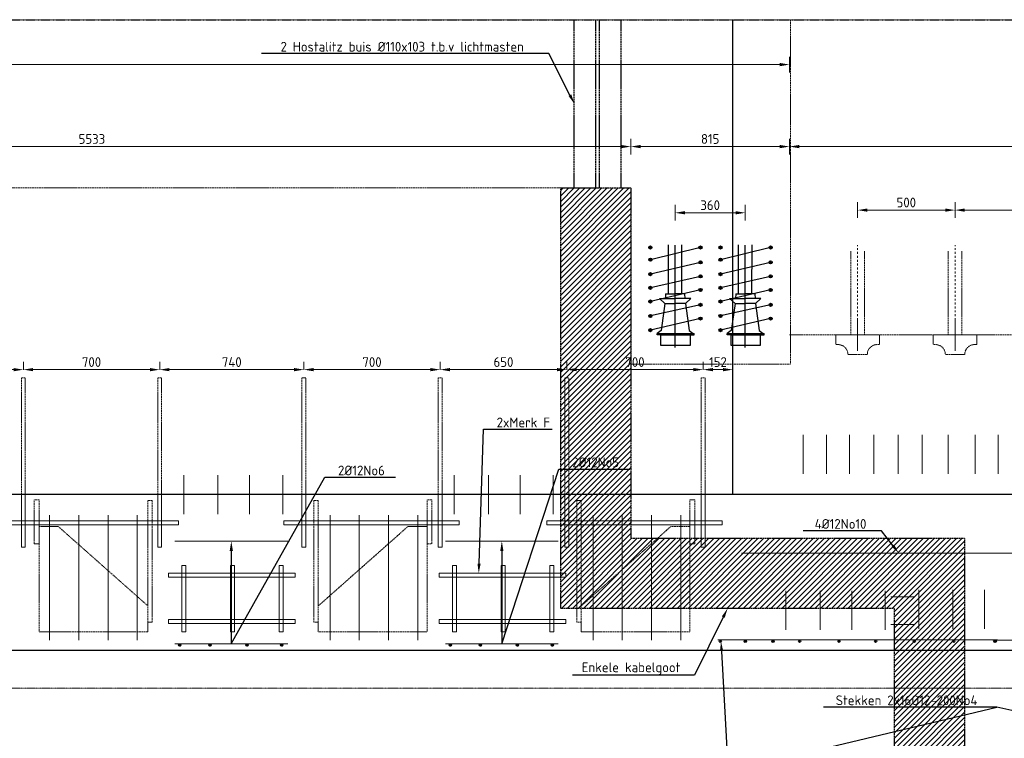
# Model space of a CAD drawing. Header units: millimetres. Extents: x -8028558 to 327273, y -63352 to 83293.
# Tile 169 of 195: x 255739 to 260794, y 9914 to 13602. Entities that reach past the tile are written whole.
import ezdxf
from ezdxf import colors
from ezdxf.entities.mleader import LeaderData, LeaderLine
from ezdxf.math import Vec2, Vec3

# ---------------------------------------------------------------- set-up
doc = ezdxf.new("R2010")
doc.units = ezdxf.units.MM
for name, pattern in [('NLCS-HIDDEN', [4, 2, -2]), ('XX-AFBREEK', [7, 4, -1, 1, -1]), ('ZZ-HIDDEN-SO', [4, 2, -2])]:
    doc.linetypes.add(name, pattern=pattern)
for name, color, linetype, lineweight in [('B-CO-BC-AFBREEKLIJN-G', 7, 'XX-AFBREEK', 18), ('B-CO-BC-AFBREEKLIJN-GD', 7, 'XX-AFBREEK', 25), ('B-CO-BC-BETONVORM-GD', 90, 'Continuous', 25), ('B-CO-BC-BETONVORM-GN', 10, 'ZZ-HIDDEN-SO', 13), ('B-CO-BC-VOORSPANNING-GD', 200, 'Continuous', 25), ('B-CO-BC-VOORSPANNING-GN', 190, 'NLCS-HIDDEN', 13), ('B-CO-BC-WAPENING-GD', 130, 'Continuous', 25), ('B-CO-BC-WAPENING_HOOFDWAPENING-G', 170, 'Continuous', 18), ('B-CO-BC-WAPENING_HOOFDWAPENING-GN', 140, 'NLCS-HIDDEN', 13), ('B-CO-KL-OVERIG_MANTELBUIS - CENTREERLIJN-GD', 8, 'NLCS-HIDDEN', 25), ('B-CO-SC-STAALVORM-AD', 252, 'Continuous', 18), ('X-XX-AL-M', 7, 'Continuous', 18), ('X-XX-AL-VERWIJZING-T25', 7, 'Continuous', 25)]:
    doc.layers.add(name, color=color, linetype=linetype, lineweight=lineweight)
doc.layers.add('B-CO-BC-KABELGOOT-A', color=253, linetype='Continuous', lineweight=25, transparency=0.6)
doc.styles.add('NLCS-ISO-MM20-T25', font='NLCS-ISO.ttf', dxfattribs={"height": 50})
doc.dimstyles.new('NLCS-MM20-T25-PIJL_L0_H4', dxfattribs={"dimscale": 20, "dimtxt": 2.5, "dimasz": 2.5, "dimexe": 2, "dimexo": 2, "dimgap": 0.7, "dimtad": 1, "dimdec": 0, "dimzin": 0, "dimdsep": 46, "dimtxsty": 'NLCS-ISO-MM20-T25', "dimcen": 0, "dimdle": 2, "dimclrd": 256, "dimclre": 256, "dimclrt": 256, "dimadec": 4, "dimazin": 0, "dimtfac": 1, "dimtdec": 3, "dimtofl": 0, "dimtmove": 0, "dimatfit": 3, "dimfxl": 2, "dimfxlon": 1, "dimtfillclr": 256, "dimtolj": 1, "dimtzin": 0, "dimlwd": -1, "dimlwe": -1, "dimarcsym": 0})
pattern_1 = [(45, (-5, 0), (-2.828427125, 2.828427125), []), (45, (-5, 2.4284), (-2.828427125, 2.828427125), []), (45, (-5, 2.5284), (-2.828427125, 2.828427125), []), (45, (-5, 2.6284), (-2.828427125, 2.828427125), [])]

# ---------------------------------------------------------------- blocks, each defined once
blk = doc.blocks.new('*D1228')
at = {"layer": 'X-XX-AL-M', "transparency": 16777216}
for p, q in [((255017.4, 11804.7), (255017.4, 11846)), ((255757.6, 11804.7), (255757.6, 11846)), ((255067.4, 11806), (255707.6, 11806))]:
    blk.add_line(p, q, dxfattribs=at)
for points in [[(255067.4, 11814.3), (255067.4, 11797.7), (255017.4, 11806)], [(255707.6, 11814.3), (255707.6, 11797.7), (255757.6, 11806)]]:
    blk.add_solid(points, dxfattribs=at)
at = {"layer": 'X-XX-AL-M', "transparency": 16777216, "insert": (255387.5, 11845), "char_height": 50, "attachment_point": 5, "style": 'NLCS-ISO-MM20-T25'}
blk.add_mtext('\\A1;740', dxfattribs=at)
blk = doc.blocks.new('*D1229')
at = {"layer": 'X-XX-AL-M', "transparency": 16777216}
for p, q in [((255757.6, 11804.7), (255757.6, 11846)), ((256457.4, 11804.7), (256457.4, 11846)), ((255807.6, 11806), (256407.4, 11806))]:
    blk.add_line(p, q, dxfattribs=at)
for points in [[(255807.6, 11814.3), (255807.6, 11797.7), (255757.6, 11806)], [(256407.4, 11814.3), (256407.4, 11797.7), (256457.4, 11806)]]:
    blk.add_solid(points, dxfattribs=at)
at = {"layer": 'X-XX-AL-M', "transparency": 16777216, "insert": (256107.5, 11845), "char_height": 50, "attachment_point": 5, "style": 'NLCS-ISO-MM20-T25'}
blk.add_mtext('\\A1;700', dxfattribs=at)
blk = doc.blocks.new('*D1230')
at = {"layer": 'X-XX-AL-M', "transparency": 16777216}
for p, q in [((256457.4, 11804.7), (256457.4, 11846)), ((257197.6, 11804.7), (257197.6, 11846)), ((256507.4, 11806), (257147.6, 11806))]:
    blk.add_line(p, q, dxfattribs=at)
for points in [[(256507.4, 11814.3), (256507.4, 11797.7), (256457.4, 11806)], [(257147.6, 11814.3), (257147.6, 11797.7), (257197.6, 11806)]]:
    blk.add_solid(points, dxfattribs=at)
at = {"layer": 'X-XX-AL-M', "transparency": 16777216, "insert": (256827.5, 11845), "char_height": 50, "attachment_point": 5, "style": 'NLCS-ISO-MM20-T25'}
blk.add_mtext('\\A1;740', dxfattribs=at)
blk = doc.blocks.new('*D1231')
at = {"layer": 'X-XX-AL-M', "transparency": 16777216}
for p, q in [((257197.6, 11804.7), (257197.6, 11846)), ((257897.4, 11804.7), (257897.4, 11846)), ((257247.6, 11806), (257847.4, 11806))]:
    blk.add_line(p, q, dxfattribs=at)
for points in [[(257247.6, 11814.3), (257247.6, 11797.7), (257197.6, 11806)], [(257847.4, 11814.3), (257847.4, 11797.7), (257897.4, 11806)]]:
    blk.add_solid(points, dxfattribs=at)
at = {"layer": 'X-XX-AL-M', "transparency": 16777216, "insert": (257547.5, 11845), "char_height": 50, "attachment_point": 5, "style": 'NLCS-ISO-MM20-T25'}
blk.add_mtext('\\A1;700', dxfattribs=at)
blk = doc.blocks.new('*D1232')
at = {"layer": 'X-XX-AL-M', "transparency": 16777216}
for p, q in [((257897.4, 11804.7), (257897.4, 11846)), ((258547.6, 11804.7), (258547.6, 11846)), ((257947.4, 11806), (258497.6, 11806))]:
    blk.add_line(p, q, dxfattribs=at)
for points in [[(257947.4, 11814.3), (257947.4, 11797.7), (257897.4, 11806)], [(258497.6, 11814.3), (258497.6, 11797.7), (258547.6, 11806)]]:
    blk.add_solid(points, dxfattribs=at)
at = {"layer": 'X-XX-AL-M', "transparency": 16777216, "insert": (258222.5, 11845), "char_height": 50, "attachment_point": 5, "style": 'NLCS-ISO-MM20-T25'}
blk.add_mtext('\\A1;650', dxfattribs=at)
blk = doc.blocks.new('*D1233')
at = {"layer": 'X-XX-AL-M', "transparency": 16777216}
for p, q in [((258547.6, 11804.7), (258547.6, 11846)), ((259247.4, 11804.7), (259247.4, 11846)), ((258597.6, 11806), (259197.4, 11806))]:
    blk.add_line(p, q, dxfattribs=at)
for points in [[(258597.6, 11814.3), (258597.6, 11797.7), (258547.6, 11806)], [(259197.4, 11814.3), (259197.4, 11797.7), (259247.4, 11806)]]:
    blk.add_solid(points, dxfattribs=at)
at = {"layer": 'X-XX-AL-M', "transparency": 16777216, "insert": (258897.5, 11845), "char_height": 50, "attachment_point": 5, "style": 'NLCS-ISO-MM20-T25'}
blk.add_mtext('\\A1;700', dxfattribs=at)
blk = doc.blocks.new('*D1234')
at = {"layer": 'X-XX-AL-M', "transparency": 16777216}
for p, q in [((259247.4, 11804.7), (259247.4, 11846)), ((259399.9, 11766), (259399.9, 11846)), ((259297.4, 11806), (259349.9, 11806))]:
    blk.add_line(p, q, dxfattribs=at)
for points in [[(259297.4, 11814.3), (259297.4, 11797.7), (259247.4, 11806)], [(259349.9, 11814.3), (259349.9, 11797.7), (259399.9, 11806)]]:
    blk.add_solid(points, dxfattribs=at)
at = {"layer": 'X-XX-AL-M', "transparency": 16777216, "insert": (259323.6, 11845), "char_height": 50, "attachment_point": 5, "style": 'NLCS-ISO-MM20-T25'}
blk.add_mtext('\\A1;152', dxfattribs=at)
blk = doc.blocks.new('*D1238')
at = {"layer": 'X-XX-AL-M', "transparency": 16777216}
for p, q in [((260040.6, 12584.9), (260040.6, 12664.9)), ((260540.6, 12584.9), (260540.6, 12664.9)), ((260090.6, 12624.9), (260490.6, 12624.9))]:
    blk.add_line(p, q, dxfattribs=at)
for points in [[(260090.6, 12633.3), (260090.6, 12616.6), (260040.6, 12624.9)], [(260490.6, 12633.3), (260490.6, 12616.6), (260540.6, 12624.9)]]:
    blk.add_solid(points, dxfattribs=at)
at = {"layer": 'X-XX-AL-M', "transparency": 16777216, "insert": (260290.6, 12663.9), "char_height": 50, "attachment_point": 5, "style": 'NLCS-ISO-MM20-T25'}
blk.add_mtext('\\A1;500', dxfattribs=at)
blk = doc.blocks.new('*D1239')
at = {"layer": 'X-XX-AL-M', "transparency": 16777216}
for p, q in [((260540.6, 12584.9), (260540.6, 12664.9)), ((262329.6, 12584.9), (262329.6, 12664.9)), ((260590.6, 12624.9), (262279.6, 12624.9))]:
    blk.add_line(p, q, dxfattribs=at)
for points in [[(260590.6, 12633.3), (260590.6, 12616.6), (260540.6, 12624.9)], [(262279.6, 12633.3), (262279.6, 12616.6), (262329.6, 12624.9)]]:
    blk.add_solid(points, dxfattribs=at)
at = {"layer": 'X-XX-AL-M', "transparency": 16777216, "insert": (261435.1, 12663.9), "char_height": 50, "attachment_point": 5, "style": 'NLCS-ISO-MM20-T25'}
blk.add_mtext('\\A1;1789', dxfattribs=at)
blk = doc.blocks.new('*D1272')
at = {"layer": 'X-XX-AL-M', "transparency": 16777216}
for p, q in [((259103.7, 12571.2), (259103.7, 12651.2)), ((259463.7, 12571.2), (259463.7, 12651.2)), ((259153.7, 12611.2), (259413.7, 12611.2))]:
    blk.add_line(p, q, dxfattribs=at)
for points in [[(259153.7, 12619.6), (259153.7, 12602.9), (259103.7, 12611.2)], [(259413.7, 12619.6), (259413.7, 12602.9), (259463.7, 12611.2)]]:
    blk.add_solid(points, dxfattribs=at)
at = {"layer": 'X-XX-AL-M', "transparency": 16777216, "insert": (259283.7, 12650.2), "char_height": 50, "attachment_point": 5, "style": 'NLCS-ISO-MM20-T25'}
blk.add_mtext('\\A1;360', dxfattribs=at)
blk = doc.blocks.new('*D964')
at = {"layer": 'X-XX-AL-M', "transparency": 16777216}
for p, q in [((246169.5, 13331.9), (246169.5, 13411.9)), ((259691.1, 13331.9), (259691.1, 13411.9)), ((259641.1, 13371.9), (246219.5, 13371.9))]:
    blk.add_line(p, q, dxfattribs=at)
for points in [[(246219.5, 13380.2), (246219.5, 13363.6), (246169.5, 13371.9)], [(259641.1, 13380.2), (259641.1, 13363.6), (259691.1, 13371.9)]]:
    blk.add_solid(points, dxfattribs=at)
at = {"layer": 'X-XX-AL-M', "transparency": 16777216, "insert": (252930.3, 13410.9), "char_height": 50, "attachment_point": 5, "style": 'NLCS-ISO-MM20-T25'}
blk.add_mtext('\\A1;13522', dxfattribs=at)
blk = doc.blocks.new('*D1277')
at = {"layer": 'X-XX-AL-M', "transparency": 16777216}
for p, q in [((259691.1, 12911), (259691.1, 12991)), ((262279.6, 12951), (259741.1, 12951)), ((262329.6, 12911), (262329.6, 12991))]:
    blk.add_line(p, q, dxfattribs=at)
for points in [[(259741.1, 12959.3), (259741.1, 12942.6), (259691.1, 12951)], [(262279.6, 12959.3), (262279.6, 12942.6), (262329.6, 12951)]]:
    blk.add_solid(points, dxfattribs=at)
at = {"layer": 'X-XX-AL-M', "transparency": 16777216, "insert": (261010.4, 12990), "char_height": 50, "attachment_point": 5, "style": 'NLCS-ISO-MM20-T25'}
blk.add_mtext('\\A1;2639', dxfattribs=at)
blk = doc.blocks.new('*D1278')
at = {"layer": 'X-XX-AL-M', "transparency": 16777216}
for p, q in [((258876.1, 12911), (258876.1, 12991)), ((259641.1, 12951), (258926.1, 12951)), ((259691.1, 12911), (259691.1, 12991))]:
    blk.add_line(p, q, dxfattribs=at)
for points in [[(258926.1, 12959.3), (258926.1, 12942.6), (258876.1, 12951)], [(259641.1, 12959.3), (259641.1, 12942.6), (259691.1, 12951)]]:
    blk.add_solid(points, dxfattribs=at)
at = {"layer": 'X-XX-AL-M', "transparency": 16777216, "insert": (259283.6, 12990), "char_height": 50, "attachment_point": 5, "style": 'NLCS-ISO-MM20-T25'}
blk.add_mtext('\\A1;815', dxfattribs=at)
blk = doc.blocks.new('*D1279')
at = {"layer": 'X-XX-AL-M', "transparency": 16777216}
for p, q in [((253343.1, 12911), (253343.1, 12991)), ((258826.1, 12951), (253393.1, 12951)), ((258876.1, 12911), (258876.1, 12991))]:
    blk.add_line(p, q, dxfattribs=at)
for points in [[(253393.1, 12959.3), (253393.1, 12942.6), (253343.1, 12951)], [(258826.1, 12959.3), (258826.1, 12942.6), (258876.1, 12951)]]:
    blk.add_solid(points, dxfattribs=at)
at = {"layer": 'X-XX-AL-M', "transparency": 16777216, "insert": (256109.6, 12990), "char_height": 50, "attachment_point": 5, "style": 'NLCS-ISO-MM20-T25'}
blk.add_mtext('\\A1;5533', dxfattribs=at)

msp = doc.modelspace()

# ---------------------------------------------------------------- hatches: boundary and pattern name
at = {"layer": 'B-CO-BC-BETONVORM-GD', "true_color": 0x939598}
h = msp.add_hatch(color=252, dxfattribs=at)
h.dxf.hatch_style = 1
h.paths.add_polyline_path([(259329, 10412.3, -1), (259341, 10412.3, -1)])
h = msp.add_hatch(color=252, dxfattribs=at)
h.dxf.hatch_style = 1
h.paths.add_polyline_path([(259457.4, 10411.8, -1), (259469.4, 10411.8, -1)])
h = msp.add_hatch(color=252, dxfattribs=at)
h.dxf.hatch_style = 1
h.paths.add_polyline_path([(259600.5, 10411.8, -1), (259612.5, 10411.8, -1)])
h = msp.add_hatch(color=252, dxfattribs=at)
h.dxf.hatch_style = 1
h.paths.add_polyline_path([(259736.9, 10412.3, -1), (259748.9, 10412.3, -1)])
h = msp.add_hatch(color=252, dxfattribs=at)
h.dxf.hatch_style = 1
h.paths.add_polyline_path([(259938.3, 10412.3, -1), (259950.3, 10412.3, -1)])
h = msp.add_hatch(color=252, dxfattribs=at)
h.dxf.hatch_style = 1
h.paths.add_polyline_path([(260126.5, 10412.3, -1), (260138.5, 10412.3, -1)])
h = msp.add_hatch(color=252, dxfattribs=at)
h.dxf.hatch_style = 1
h.paths.add_polyline_path([(260325.9, 10412.3, -1), (260337.9, 10412.3, -1)])
h = msp.add_hatch(color=252, dxfattribs=at)
h.dxf.hatch_style = 1
h.paths.add_polyline_path([(260527.9, 10412.3, -1), (260539.9, 10412.3, -1)])
h = msp.add_hatch(color=252, dxfattribs=at)
h.dxf.hatch_style = 1
h.paths.add_polyline_path([(260739.9, 10412, -1), (260751.9, 10412, -1)])
h = msp.add_hatch(color=252, dxfattribs=at)
h.dxf.hatch_style = 1
h.paths.add_polyline_path([(260741.2, 10412.3, -1), (260753.2, 10412.3, -1)])
at = {"layer": 'B-CO-BC-KABELGOOT-A'}
h = msp.add_hatch(dxfattribs=at)
h.set_pattern_fill('ACO-BETON_GEWAPEND-SODMM', color=256, scale=10, pattern_type=2)
h.set_pattern_definition([(45, (0, 0), (-14.1421356, 14.1421356), [])])
h.paths.add_polyline_path([(260590.1, 8994.7), (260230.1, 8994.7), (260230.1, 10580.4), (258516.1, 10580.4), (258516.1, 11834), (258516.1, 12738.8), (258876.1, 12738.8), (258876.1, 11834), (258876.1, 10940.4), (260590.1, 10940.4)])
at = {"layer": 'B-CO-SC-STAALVORM-AD'}
h = msp.add_hatch(dxfattribs=at)
h.set_pattern_fill('ACO-STAAL', color=256, pattern_type=2)
h.set_pattern_definition(pattern_1)
h.paths.add_polyline_path([(256566.8, 10392.1, -1), (256554.8, 10392.1, -1)])
h = msp.add_hatch(dxfattribs=at)
h.set_pattern_fill('ACO-STAAL', color=256, pattern_type=2)
h.set_pattern_definition(pattern_1)
h.paths.add_polyline_path([(256721.5, 10392.1, -1), (256709.5, 10392.1, -1)])
h = msp.add_hatch(dxfattribs=at)
h.set_pattern_fill('ACO-STAAL', color=256, pattern_type=2)
h.set_pattern_definition(pattern_1)
h.paths.add_polyline_path([(256911.5, 10392.1, -1), (256899.5, 10392.1, -1)])
h = msp.add_hatch(dxfattribs=at)
h.set_pattern_fill('ACO-STAAL', color=256, pattern_type=2)
h.set_pattern_definition(pattern_1)
h.paths.add_polyline_path([(257089.8, 10392.1, -1), (257077.8, 10392.1, -1)])
h = msp.add_hatch(dxfattribs=at)
h.set_pattern_fill('ACO-STAAL', color=256, pattern_type=2)
h.set_pattern_definition(pattern_1)
h.paths.add_polyline_path([(257955.7, 10392.1, -1), (257943.7, 10392.1, -1)])
h = msp.add_hatch(dxfattribs=at)
h.set_pattern_fill('ACO-STAAL', color=256, pattern_type=2)
h.set_pattern_definition(pattern_1)
h.paths.add_polyline_path([(258110.4, 10392.1, -1), (258098.4, 10392.1, -1)])
h = msp.add_hatch(dxfattribs=at)
h.set_pattern_fill('ACO-STAAL', color=256, pattern_type=2)
h.set_pattern_definition(pattern_1)
h.paths.add_polyline_path([(258300.4, 10392.1, -1), (258288.4, 10392.1, -1)])
h = msp.add_hatch(dxfattribs=at)
h.set_pattern_fill('ACO-STAAL', color=256, pattern_type=2)
h.set_pattern_definition(pattern_1)
h.paths.add_polyline_path([(258478.7, 10392.1, -1), (258466.7, 10392.1, -1)])

# ---------------------------------------------------------------- linework, layer by layer
at = {"layer": 'B-CO-BC-AFBREEKLIJN-G', "flags": 128}
msp.add_lwpolyline([(263813.8, 10171.4), (241819.5, 10171.4)], dxfattribs=at)
at = {"layer": 'B-CO-BC-AFBREEKLIJN-GD', "flags": 128}
msp.add_lwpolyline([(242274.4, 13602.3), (262893.6, 13602.3)], dxfattribs=at)
at = {"layer": 'B-CO-BC-BETONVORM-GD', "flags": 128}
for points in [[(259399.9, 11164.7), (259399.9, 13602.3)], [(262329.6, 11164.7), (243124.6, 11164.7)], [(262329.6, 10364.7), (243125.6, 10364.7)]]:
    msp.add_lwpolyline(points, dxfattribs=at)
at = {"layer": 'B-CO-BC-BETONVORM-GN', "flags": 128}
for points in [[(259696.1, 13602.3), (259696.1, 11834)], [(258876.1, 12738.8), (253343.1, 12738.8)], [(258876.1, 11834), (258876.1, 12738.8)], [(262329.6, 11984.5), (259691.1, 11984.5)], [(259696.1, 11834), (258876.1, 11834)]]:
    msp.add_lwpolyline(points, dxfattribs=at)
at = {"layer": 'B-CO-BC-VOORSPANNING-GD', "ltscale": 500, "flags": 128}
for points in [[(258976.7, 12440.7), (258976.7, 12424.7)], [(259234, 12440.7), (259234, 12424.7)], [(259336.7, 12440.7), (259336.7, 12424.7)], [(259594, 12440.7), (259594, 12424.7)], [(258976.7, 12432.7), (258968.7, 12432.7)], [(258968.7, 12432.7), (258984.7, 12432.7)], [(259234, 12432.7), (259226, 12432.7)], [(259226, 12432.7), (259242, 12432.7)], [(259336.7, 12432.7), (259328.7, 12432.7)], [(259328.7, 12432.7), (259344.7, 12432.7)], [(259594, 12432.7), (259586, 12432.7)], [(259586, 12432.7), (259602, 12432.7)], [(258976.7, 12370.3), (258968.7, 12370.3)], [(258968.7, 12370.3), (258984.7, 12370.3)], [(258976.7, 12378.3), (258976.7, 12362.3)], [(259234, 12356.4), (259226, 12356.4)], [(259226, 12356.4), (259242, 12356.4)], [(259234, 12364.4), (259234, 12348.4)], [(259336.7, 12370.3), (259328.7, 12370.3)], [(259328.7, 12370.3), (259344.7, 12370.3)], [(259336.7, 12378.3), (259336.7, 12362.3)], [(259594, 12356.4), (259586, 12356.4)], [(259586, 12356.4), (259602, 12356.4)], [(259594, 12364.4), (259594, 12348.4)], [(258976.7, 12296.3), (258968.7, 12296.3)], [(258968.7, 12296.3), (258984.7, 12296.3)], [(258976.7, 12304.3), (258976.7, 12288.3)], [(259234, 12284.6), (259226, 12284.6)], [(259226, 12284.6), (259242, 12284.6)], [(259234, 12292.6), (259234, 12276.6)], [(259336.7, 12296.3), (259328.7, 12296.3)], [(259328.7, 12296.3), (259344.7, 12296.3)], [(259336.7, 12304.3), (259336.7, 12288.3)], [(259594, 12284.6), (259586, 12284.6)], [(259586, 12284.6), (259602, 12284.6)], [(259594, 12292.6), (259594, 12276.6)], [(258976.7, 12234.2), (258976.7, 12218.2)], [(259336.7, 12234.2), (259336.7, 12218.2)], [(258976.7, 12226.2), (258968.7, 12226.2)], [(258968.7, 12226.2), (258984.7, 12226.2)], [(259234, 12215.1), (259226, 12215.1)], [(259226, 12215.1), (259242, 12215.1)], [(259234, 12223.1), (259234, 12207.1)], [(259336.7, 12226.2), (259328.7, 12226.2)], [(259328.7, 12226.2), (259344.7, 12226.2)], [(259594, 12215.1), (259586, 12215.1)], [(259586, 12215.1), (259602, 12215.1)], [(259594, 12223.1), (259594, 12207.1)], [(258976.7, 12155.5), (258968.7, 12155.5)], [(258968.7, 12155.5), (258984.7, 12155.5)], [(258976.7, 12163.5), (258976.7, 12147.5)], [(259234, 12138.8), (259226, 12138.8)], [(259226, 12138.8), (259242, 12138.8)], [(259234, 12146.8), (259234, 12130.8)], [(259336.7, 12155.5), (259328.7, 12155.5)], [(259328.7, 12155.5), (259344.7, 12155.5)], [(259336.7, 12163.5), (259336.7, 12147.5)], [(259594, 12138.8), (259586, 12138.8)], [(259586, 12138.8), (259602, 12138.8)], [(259594, 12146.8), (259594, 12130.8)], [(258976.7, 12081.5), (258968.7, 12081.5)], [(258968.7, 12081.5), (258984.7, 12081.5)], [(258976.7, 12089.5), (258976.7, 12073.5)], [(259336.7, 12081.5), (259328.7, 12081.5)], [(259328.7, 12081.5), (259344.7, 12081.5)], [(259336.7, 12089.5), (259336.7, 12073.5)], [(259234, 12068.2), (259226, 12068.2)], [(259226, 12068.2), (259242, 12068.2)], [(259234, 12076.2), (259234, 12060.2)], [(259594, 12068.2), (259586, 12068.2)], [(259586, 12068.2), (259602, 12068.2)], [(259594, 12076.2), (259594, 12060.2)], [(258976.7, 12008.6), (258968.7, 12008.6)], [(258968.7, 12008.6), (258984.7, 12008.6)], [(258976.7, 12016.6), (258976.7, 12000.6)], [(259011.1, 11984.3), (259011.1, 11992.3)], [(259031.1, 11984.3), (259011.1, 11984.3)], [(259031.1, 11929.3), (259031.1, 11984.3)], [(259031.1, 11984.3), (259181.1, 11984.3)], [(259181.1, 11984.3), (259181.1, 11929.3)], [(259181.1, 11984.3), (259201.1, 11984.3)], [(259201.1, 11984.3), (259201.1, 11992.3)], [(259336.7, 12008.6), (259328.7, 12008.6)], [(259328.7, 12008.6), (259344.7, 12008.6)], [(259336.7, 12016.6), (259336.7, 12000.6)], [(259371.1, 11984.3), (259371.1, 11992.3)], [(259391.1, 11984.3), (259371.1, 11984.3)], [(259391.1, 11929.3), (259391.1, 11984.3)], [(259391.1, 11984.3), (259541.1, 11984.3)], [(259541.1, 11984.3), (259541.1, 11929.3)], [(259541.1, 11984.3), (259561.1, 11984.3)], [(259561.1, 11984.3), (259561.1, 11992.3)], [(259181.1, 11929.3), (259031.1, 11929.3)], [(259541.1, 11929.3), (259391.1, 11929.3)]]:
    msp.add_lwpolyline(points, dxfattribs=at)
at = {"layer": 'B-CO-BC-VOORSPANNING-GD', "ltscale": 5, "flags": 128}
for points in [[(259069.6, 12195.7), (259068.9, 12446.8)], [(259103.7, 11920), (259103.7, 12445.1)], [(259137.8, 12195.7), (259138.5, 12446.8)], [(259429.6, 12195.7), (259428.9, 12446.8)], [(259463.7, 11920), (259463.7, 12445.1)], [(259497.8, 12195.7), (259498.5, 12446.8)], [(259234, 12432.7), (258976.7, 12370.3)], [(259594, 12432.7), (259336.7, 12370.3)], [(259234, 12356.4), (258976.7, 12296.3)], [(259594, 12356.4), (259336.7, 12296.3)], [(259234, 12284.6), (258976.7, 12226.2)], [(259594, 12284.6), (259336.7, 12226.2)], [(259234, 12215.1), (258976.7, 12155.5)], [(259054.9, 12195.9), (259053.5, 12170.6)], [(259152.5, 12195.9), (259153.9, 12170.6)], [(259594, 12215.1), (259336.7, 12155.5)], [(259414.9, 12195.9), (259413.5, 12170.6)], [(259512.5, 12195.9), (259513.9, 12170.6)], [(259234, 12138.8), (258976.7, 12081.5)], [(259023.2, 12170.9), (259051.2, 12146)], [(259051.2, 12146), (259031.7, 12006.6)], [(259184.3, 12170.9), (259156.3, 12146)], [(259156.3, 12146), (259175.8, 12006.6)], [(259594, 12138.8), (259336.7, 12081.5)], [(259383.2, 12170.9), (259411.2, 12146)], [(259411.2, 12146), (259391.7, 12006.6)], [(259544.3, 12170.9), (259516.3, 12146)], [(259516.3, 12146), (259535.8, 12006.6)], [(259234, 12068.2), (258976.7, 12008.6)], [(259594, 12068.2), (259336.7, 12008.6)], [(259031.7, 12006.6), (259011.1, 11992.3)], [(259011.1, 11992.3), (259201.1, 11992.3)], [(259175.8, 12006.6), (259196.3, 11992.3)], [(259391.7, 12006.6), (259371.1, 11992.3)], [(259371.1, 11992.3), (259561.1, 11992.3)], [(259535.8, 12006.6), (259556.3, 11992.3)]]:
    msp.add_lwpolyline(points, dxfattribs=at)
at = {"layer": 'B-CO-BC-VOORSPANNING-GD', "flags": 128}
for points in [[(259054.9, 12195.9), (259103.7, 12195.9)], [(259152.5, 12195.9), (259103.7, 12195.9)], [(259414.9, 12195.9), (259463.7, 12195.9)], [(259512.5, 12195.9), (259463.7, 12195.9)], [(259023.2, 12170.9), (259103.7, 12170.9)], [(259051.2, 12146), (259103.7, 12146)], [(259184.3, 12170.9), (259103.7, 12170.9)], [(259156.3, 12146), (259103.7, 12146)], [(259383.2, 12170.9), (259463.7, 12170.9)], [(259411.2, 12146), (259463.7, 12146)], [(259544.3, 12170.9), (259463.7, 12170.9)], [(259516.3, 12146), (259463.7, 12146)]]:
    msp.add_lwpolyline(points, dxfattribs=at)
at = {"layer": 'B-CO-BC-VOORSPANNING-GD', "ltscale": 500}
for centre in [(258976.7, 12432.7), (259234, 12432.7), (259336.7, 12432.7), (259594, 12432.7), (258976.7, 12370.3), (259234, 12356.4), (259336.7, 12370.3), (259594, 12356.4), (258976.7, 12296.3), (259234, 12284.6), (259336.7, 12296.3), (259594, 12284.6), (258976.7, 12226.2), (259336.7, 12226.2), (259234, 12215.1), (259594, 12215.1), (258976.7, 12155.5), (259234, 12138.8), (259336.7, 12155.5), (259594, 12138.8), (258976.7, 12081.5), (259336.7, 12081.5), (259234, 12068.2), (259594, 12068.2), (258976.7, 12008.6), (259336.7, 12008.6)]:
    msp.add_circle(centre, 8, dxfattribs=at)
at = {"layer": 'B-CO-BC-VOORSPANNING-GN', "ltscale": 5, "flags": 128}
for points in [[(260040.6, 11920.2), (260040.6, 12445.3)], [(260540.6, 11920.2), (260540.6, 12445.3)]]:
    msp.add_lwpolyline(points, dxfattribs=at)
at = {"layer": 'B-CO-BC-VOORSPANNING-GN', "flags": 128}
for points in [[(260005.6, 11984.5), (260005.6, 12414.5)], [(260075.6, 11984.5), (260075.6, 12414.5)], [(260505.6, 11984.5), (260505.6, 12414.5)], [(260575.6, 11984.5), (260575.6, 12414.5)]]:
    msp.add_lwpolyline(points, dxfattribs=at)
for points in [[(260153.1, 11934.5), (260153.1, 11984.5), (259928.1, 11984.5), (259928.1, 11934.5), (259940.6, 11934.5, -0.414214), (259990.6, 11884.5), (260090.6, 11884.5, -0.414214), (260140.6, 11934.5)], [(260653.1, 11934.5), (260653.1, 11984.5), (260428.1, 11984.5), (260428.1, 11934.5), (260440.6, 11934.5, -0.414214), (260490.6, 11884.5), (260590.6, 11884.5, -0.414214), (260640.6, 11934.5)]]:
    msp.add_lwpolyline(points, format="xyb", close=True, dxfattribs=at)
at = {"layer": 'B-CO-BC-WAPENING-GD'}
for centre in [(259335, 10412.3), (259463.4, 10411.8), (259606.5, 10411.8), (259742.9, 10412.3), (259944.3, 10412.3), (260132.5, 10412.3), (260331.9, 10412.3), (260533.9, 10412.3), (260745.9, 10412), (260747.2, 10412.3), (256560.8, 10392.1), (256715.5, 10392.1), (256905.5, 10392.1), (257083.8, 10392.1), (257949.7, 10392.1), (258104.4, 10392.1), (258294.4, 10392.1), (258472.7, 10392.1)]:
    msp.add_circle(centre, 6, dxfattribs=at)
at = {"layer": 'B-CO-BC-WAPENING_HOOFDWAPENING-G', "flags": 128}
for points in [[(260040.6, 12066.7), (260040.6, 11902.3)], [(260540.6, 12066.7), (260540.6, 11902.3)], [(259761.6, 11271.5), (259761.6, 11471.5)], [(259880.5, 11271.5), (259880.5, 11471.5)], [(259999.3, 11271.5), (259999.3, 11471.5)], [(260123.2, 11271.5), (260123.2, 11471.5)], [(260249, 11271.5), (260249, 11471.5)], [(260372.5, 11271.5), (260372.5, 11471.5)], [(260505.8, 11271.5), (260505.8, 11471.5)], [(260643.6, 11271.5), (260643.6, 11471.5)], [(260762.4, 11271.5), (260762.4, 11471.5)], [(256580.6, 11064.7), (256580.6, 11264.7)], [(256756.1, 11064.7), (256756.1, 11264.7)], [(256918.8, 11064.7), (256918.8, 11264.7)], [(257089.4, 11064.7), (257089.4, 11264.7)], [(257969.5, 11064.7), (257969.5, 11264.7)], [(258145, 11064.7), (258145, 11264.7)], [(258307.7, 11064.7), (258307.7, 11264.7)], [(258478.3, 11064.7), (258478.3, 11264.7)], [(255747.6, 10894.7), (255747.6, 11164.7)], [(255767.6, 10894.7), (255767.6, 11164.7)], [(256447.4, 10894.7), (256447.4, 11164.7)], [(256467.4, 10894.7), (256467.4, 11164.7)], [(257187.6, 10894.7), (257187.6, 11164.7)], [(257207.6, 10894.7), (257207.6, 11164.7)], [(257887.4, 10894.7), (257887.4, 11164.7)], [(257907.4, 10894.7), (257907.4, 11164.7)], [(258537.6, 10894.7), (258537.6, 11164.7)], [(258557.6, 10894.7), (258557.6, 11164.7)], [(259237.4, 10894.7), (259237.4, 11164.7)], [(259257.4, 10894.7), (259257.4, 11164.7)], [(255892.4, 11058.9), (255892.4, 10417.3)], [(256042.4, 11058.9), (256042.4, 10417.3)], [(256192.4, 11058.9), (256192.4, 10417.3)], [(256342.4, 11058.9), (256342.4, 10417.3)], [(257332.4, 11058.9), (257332.4, 10417.3)], [(257482.4, 11058.9), (257482.4, 10417.3)], [(257632.4, 11058.9), (257632.4, 10417.3)], [(257782.4, 11058.9), (257782.4, 10417.3)], [(258682.4, 11058.9), (258682.4, 10417.3)], [(258832.4, 11058.9), (258832.4, 10417.3)], [(258982.4, 11058.9), (258982.4, 10417.3)], [(259132.4, 11058.9), (259132.4, 10417.3)], [(257114.6, 10925.9), (256535.7, 10925.9)], [(258503.5, 10925.9), (257924.6, 10925.9)], [(255767.6, 10894.7), (255747.6, 10894.7)], [(256467.4, 10894.7), (256447.4, 10894.7)], [(257207.6, 10894.7), (257187.6, 10894.7)], [(257907.4, 10894.7), (257887.4, 10894.7)], [(258557.6, 10894.7), (258537.6, 10894.7)], [(259257.4, 10894.7), (259237.4, 10894.7)], [(260759.3, 10863.7), (259444.4, 10863.7)], [(262170.1, 10863.4), (260759.3, 10863.7)], [(259672.5, 10471.1), (259672.5, 10671.1)], [(259848, 10471.1), (259848, 10671.1)], [(260010.7, 10471.1), (260010.7, 10671.1)], [(260181.3, 10471.1), (260181.3, 10671.1)], [(260354, 10475.1), (260354, 10675.1)], [(260529.5, 10475.1), (260529.5, 10675.1)], [(260692.1, 10475.1), (260692.1, 10675.1)], [(260211.5, 10640), (260331.5, 10640)], [(260211.5, 10498), (260331.5, 10498)], [(260759.3, 10418.3), (259323.7, 10418.3)], [(262170.1, 10418), (260734.5, 10418)], [(257114.6, 10398.2), (256535.7, 10398.2)], [(258503.5, 10398.2), (257924.6, 10398.2)]]:
    msp.add_lwpolyline(points, dxfattribs=at)
at = {"layer": 'B-CO-BC-WAPENING_HOOFDWAPENING-G'}
for points in [[(256554.4, 11009.7), (255654.4, 11009.7), (255654.4, 11029.7), (256554.4, 11029.7)], [(257994.4, 11009.7), (257094.4, 11009.7), (257094.4, 11029.7), (257994.4, 11029.7)], [(259344.4, 11009.7), (258444.4, 11009.7), (258444.4, 11029.7), (259344.4, 11029.7)], [(256591.6, 10460.7), (256571.6, 10460.7), (256571.6, 10800.7), (256591.6, 10800.7)], [(256841.6, 10460.7), (256821.6, 10460.7), (256821.6, 10800.7), (256841.6, 10800.7)], [(257091.6, 10460.7), (257071.6, 10460.7), (257071.6, 10800.7), (257091.6, 10800.7)], [(257980.5, 10460.7), (257960.5, 10460.7), (257960.5, 10800.7), (257980.5, 10800.7)], [(258230.5, 10460.7), (258210.5, 10460.7), (258210.5, 10800.7), (258230.5, 10800.7)], [(258480.5, 10460.7), (258460.5, 10460.7), (258460.5, 10800.7), (258480.5, 10800.7)], [(257153.5, 10740.7), (256503.5, 10740.7), (256503.5, 10760.7), (257153.5, 10760.7)], [(258542.4, 10740.7), (257892.4, 10740.7), (257892.4, 10760.7), (258542.4, 10760.7)], [(257153.5, 10503.2), (256503.5, 10503.2), (256503.5, 10523.2), (257153.5, 10523.2)], [(258542.4, 10503.2), (257892.4, 10503.2), (257892.4, 10523.2), (258542.4, 10523.2)]]:
    msp.add_lwpolyline(points, close=True, dxfattribs=at)
at = {"layer": 'B-CO-BC-WAPENING_HOOFDWAPENING-GN', "flags": 128}
for points in [[(255767.6, 11764.7), (255747.6, 11764.7)], [(255747.6, 11764.7), (255747.6, 11164.7)], [(255767.6, 11164.7), (255767.6, 11764.7)], [(256467.4, 11764.7), (256447.4, 11764.7)], [(256447.4, 11764.7), (256447.4, 11164.7)], [(256467.4, 11164.7), (256467.4, 11764.7)], [(257207.6, 11764.7), (257187.6, 11764.7)], [(257187.6, 11764.7), (257187.6, 11164.7)], [(257207.6, 11164.7), (257207.6, 11764.7)], [(257887.4, 11764.7), (257887.4, 11164.7)], [(257907.4, 11764.7), (257887.4, 11764.7)], [(257907.4, 11164.7), (257907.4, 11764.7)], [(258557.6, 11764.7), (258537.6, 11764.7)], [(258537.6, 11764.7), (258537.6, 11164.7)], [(258557.6, 11164.7), (258557.6, 11764.7)], [(259237.4, 11764.7), (259237.4, 11164.7)], [(259257.4, 11764.7), (259237.4, 11764.7)], [(259257.4, 11164.7), (259257.4, 11764.7)], [(255838.7, 10460.5), (255838.7, 11001.7)], [(255838.7, 11001.7), (255936, 11001.7)], [(255936, 11001.7), (256397.3, 10593)], [(257732.7, 11001.7), (257271.4, 10593)], [(257830, 11001.7), (257732.7, 11001.7)], [(257830, 10460.5), (257830, 11001.7)], [(259082.7, 11001.7), (258621.4, 10593)], [(259180, 11001.7), (259082.7, 11001.7)], [(259180, 10460.5), (259180, 11001.7)], [(256397.3, 10509.2), (256397.3, 10460.5)], [(257271.4, 10509.2), (257271.4, 10460.5)], [(258621.4, 10509.2), (258621.4, 10460.5)], [(256397.3, 10460.5), (255838.7, 10460.5)], [(257271.4, 10460.5), (257830, 10460.5)], [(258621.4, 10460.5), (259180, 10460.5)]]:
    msp.add_lwpolyline(points, dxfattribs=at)
at = {"layer": 'B-CO-BC-WAPENING_HOOFDWAPENING-GN'}
for points in [[(255838.7, 10911.3), (255813.4, 10911.3), (255813.4, 11137.3), (255838.7, 11137.3)], [(256419.6, 11135.1), (256397.3, 11135.1), (256397.3, 10509.2), (256419.6, 10509.2)], [(257249.1, 11135.1), (257271.4, 11135.1), (257271.4, 10509.2), (257249.1, 10509.2)], [(257830, 10911.3), (257855.3, 10911.3), (257855.3, 11137.3), (257830, 11137.3)], [(258599.1, 11135.1), (258621.4, 11135.1), (258621.4, 10509.2), (258599.1, 10509.2)], [(259180, 10911.3), (259205.3, 10911.3), (259205.3, 11137.3), (259180, 11137.3)]]:
    msp.add_lwpolyline(points, close=True, dxfattribs=at)
at = {"layer": 'B-CO-KL-OVERIG_MANTELBUIS - CENTREERLIJN-GD', "flags": 128}
for points in [[(258586.1, 12738.8), (258586.1, 13602.3)], [(258696.1, 12738.8), (258696.1, 13602.3)], [(258716.1, 12738.8), (258716.1, 13602.3)], [(258826.1, 12738.8), (258826.1, 13602.3)]]:
    msp.add_lwpolyline(points, dxfattribs=at)
msp.add_lwpolyline([(260590.1, 8994.7), (260230.1, 8994.7), (260230.1, 10580.4), (258516.1, 10580.4), (258516.1, 11834), (258516.1, 12738.8), (258876.1, 12738.8), (258876.1, 11834), (258876.1, 10940.4), (260590.1, 10940.4)], close=True, dxfattribs=at)

# ---------------------------------------------------------------- dimensions: what is measured, and where the dimension line sits
at = {"layer": 'X-XX-AL-M'}
for base, p1, p2, picture, middle in [((246169.5, 13371.9), (259691.1, 11834), (246169.5, 11834), '*D964', (252930.3, 13410.9)), ((253343.1, 12951), (258876.1, 12738.8), (253343.1, 12738.8), '*D1279', (256109.6, 12990)), ((258876.1, 12951), (259691.1, 11984.5), (258876.1, 12738.8), '*D1278', (259283.6, 12990)), ((259691.093, 12950.9817), (262329.6131, 11983.4863), (259691.093, 11984.4893), '*D1277', (261010.3531, 12989.9817)), ((259463.7, 12611.2), (259103.7, 12445.1), (259463.7, 12445.1), '*D1272', (259283.7, 12650.2)), ((255757.6, 11806), (255017.4, 11764.7), (255757.6, 11764.7), '*D1228', (255387.5, 11845)), ((256457.4, 11806), (255757.6, 11764.7), (256457.4, 11764.7), '*D1229', (256107.5, 11845)), ((257197.6, 11806), (256457.4, 11764.7), (257197.6, 11764.7), '*D1230', (256827.5, 11845)), ((257897.4, 11806), (257197.6, 11764.7), (257897.4, 11764.7), '*D1231', (257547.5, 11845)), ((258547.6, 11806), (257897.4, 11764.7), (258547.6, 11764.7), '*D1232', (258222.5, 11845)), ((259247.4, 11806), (258547.6, 11764.7), (259247.4, 11764.7), '*D1233', (258897.5, 11845)), ((259399.8554, 11806.0008), (259247.3945, 11764.7195), (259399.8554, 11164.7195), '*D1234', (259323.6249, 11845.0008))]:
    dim = msp.add_linear_dim(base=base, p1=p1, p2=p2, dimstyle='NLCS-MM20-T25-PIJL_L0_H4', dxfattribs=at)
    dim.commit()
    dim.dimension.update_dxf_attribs({"geometry": picture, "text_midpoint": middle})
dim = msp.add_aligned_dim(p1=(260040.6, 12445.3), p2=(260540.6, 12445.3), distance=179.6, dimstyle='NLCS-MM20-T25-PIJL_L0_H4', dxfattribs=at)
dim.commit()
dim.dimension.update_dxf_attribs({"geometry": '*D1238', "text_midpoint": (260290.6, 12663.9)})
dim = msp.add_linear_dim(base=(262329.6, 12624.9), p1=(260540.6, 12445.3), p2=(262329.6, 11984.5), angle=180, dimstyle='NLCS-MM20-T25-PIJL_L0_H4', dxfattribs=at)
dim.commit()
dim.dimension.update_dxf_attribs({"geometry": '*D1239', "text_midpoint": (261435.1, 12663.9)})

# ---------------------------------------------------------------- leaders
at = {"layer": 'X-XX-AL-VERWIJZING-T25'}
ml = msp.add_multileader_mtext('Standard', dxfattribs=at)
ml.set_content('2 Hostalitz buis Ø110x103 t.b.v lichtmasten  ', color=256, style='NLCS-ISO-MM20-T25')
ml.set_leader_properties(color=256, linetype='ByLayer', lineweight=-1)
ml.build(insert=Vec2(0, 0))
ml.multileader.update_dxf_attribs({"text_left_attachment_type": 5, "text_right_attachment_type": 5, "dogleg_length": 50, "arrow_head_size": 50})
ctx = ml.context
ctx.base_point, ctx.char_height, ctx.arrow_head_size, ctx.landing_gap_size, ctx.plane_origin = Vec3(257060.1, 13428.7), 50, 50, 18, Vec3(258586.1, 13170.5)
ctx.left_attachment, ctx.right_attachment = 5, 5
notes = []
notes.append((ctx, [(1, (1, 1, 0), (258456.1, 13428.7), (-1, 0), 50, [(0, [(258586.1, 13170.5)], 0, [])])]))
ctx.mtext.insert, ctx.mtext.flow_direction = Vec3(257078.1, 13488.7), 5
ml = msp.add_multileader_mtext('Standard', dxfattribs=at)
ml.set_content('6 Ø125xØ119 Hostalit-Z\\P1 Ø110xØ103 Hostalit-Z\\P(buis 100mm uitstek)', color=256, style='NLCS-ISO-MM20-T25')
ml.set_leader_properties(color=256, linetype='ByLayer', lineweight=-1)
ml.build(insert=Vec2(0, 0))
ml.multileader.update_dxf_attribs({"text_left_attachment_type": 5, "text_right_attachment_type": 5, "dogleg_length": 50, "arrow_head_size": 50})
ctx = ml.context
ctx.base_point, ctx.char_height, ctx.arrow_head_size, ctx.landing_gap_size, ctx.plane_origin = Vec3(247892, 13087.6), 50, 50, 18, Vec3(245746.5, 13240.1)
ctx.left_attachment, ctx.right_attachment = 5, 5
notes.append((ctx, [(0, (1, 1, 0), (247842, 13087.6), (1, 0), 50, [(0, [(247555, 13170.5)], 0, [])])]))
ctx.mtext.insert, ctx.mtext.width, ctx.mtext.flow_direction = Vec3(247910, 13319.3), 13466.668, 5
ml = msp.add_multileader_mtext('Standard', dxfattribs=at)
ml.set_content('2xMerk F', color=256, style='NLCS-ISO-MM20-T25')
ml.set_leader_properties(color=256, linetype='ByLayer', lineweight=-1)
ml.build(insert=Vec2(0, 0))
ml.multileader.update_dxf_attribs({"text_left_attachment_type": 5, "text_right_attachment_type": 5, "dogleg_length": 50, "arrow_head_size": 50})
ctx = ml.context
ctx.base_point, ctx.char_height, ctx.arrow_head_size, ctx.landing_gap_size, ctx.plane_origin = Vec3(258169.6, 11500), 50, 50, 18, Vec3(257980.5, 10760.7)
ctx.left_attachment, ctx.right_attachment = 5, 5
notes.append((ctx, [(0, (1, 1, 0), (258119.6, 11500), (1, 0), 50, [(0, [(258095.5, 10760.7)], 0, [])])]))
ctx.mtext.insert, ctx.mtext.flow_direction = Vec3(258187.6, 11560), 5
ml = msp.add_multileader_mtext('Standard', dxfattribs=at)
ml.set_content('2Ø12No5', color=256, style='NLCS-ISO-MM20-T25')
ml.set_leader_properties(color=256, linetype='ByLayer', lineweight=-1)
ml.build(insert=Vec2(0, 0))
ml.multileader.update_dxf_attribs({"text_left_attachment_type": 5, "text_right_attachment_type": 5, "dogleg_length": 50, "arrow_head_size": 50})
ctx = ml.context
ctx.base_point, ctx.char_height, ctx.arrow_head_size, ctx.landing_gap_size, ctx.plane_origin = Vec3(258557.4, 11295.2), 50, 50, 18, Vec3(258214, 10925.9)
ctx.left_attachment, ctx.right_attachment = 5, 5
notes.append((ctx, [(0, (1, 1, 0), (258507.4, 11295.2), (1, 0), 50, [(1, [(258214, 10925.9), (258214, 10398.2)], 0, [])])]))
ctx.mtext.insert, ctx.mtext.flow_direction = Vec3(258575.4, 11355.2), 5
ml = msp.add_multileader_mtext('Standard', dxfattribs=at)
ml.set_content('2Ø12No6', color=256, style='NLCS-ISO-MM20-T25')
ml.set_leader_properties(color=256, linetype='ByLayer', lineweight=-1)
ml.build(insert=Vec2(0, 0))
ml.multileader.update_dxf_attribs({"text_left_attachment_type": 5, "text_right_attachment_type": 5, "dogleg_length": 50, "arrow_head_size": 50})
ctx = ml.context
ctx.base_point, ctx.char_height, ctx.arrow_head_size, ctx.landing_gap_size, ctx.plane_origin = Vec3(257354.9, 11253.4), 50, 50, 18, Vec3(256825.1, 10925.9)
ctx.left_attachment, ctx.right_attachment = 5, 5
notes.append((ctx, [(0, (1, 1, 0), (257304.9, 11253.4), (1, 0), 50, [(1, [(256825.1, 10925.9), (256825.1, 10398.2)], 0, [])])]))
ctx.mtext.insert, ctx.mtext.flow_direction = Vec3(257372.9, 11313.4), 5
ml = msp.add_multileader_mtext('Standard', dxfattribs=at)
ml.set_content('4Ø12No10', color=256, style='NLCS-ISO-MM20-T25')
ml.set_leader_properties(color=256, linetype='ByLayer', lineweight=-1)
ml.build(insert=Vec2(0, 0))
ml.multileader.update_dxf_attribs({"text_left_attachment_type": 5, "text_right_attachment_type": 5, "dogleg_length": 50, "arrow_head_size": 50})
ctx = ml.context
ctx.base_point, ctx.char_height, ctx.arrow_head_size, ctx.landing_gap_size, ctx.plane_origin = Vec3(259802.2, 10979.1), 50, 50, 18, Vec3(260271.5, 10640)
ctx.left_attachment, ctx.right_attachment = 5, 5
notes.append((ctx, [(1, (1, 1, 0), (260163.2, 10979.1), (-1, 0), 50, [(0, [(260251.8, 10863.7)], 0, [])])]))
ctx.mtext.insert, ctx.mtext.flow_direction = Vec3(259820.2, 11039.1), 5
ml = msp.add_multileader_mtext('Standard', dxfattribs=at)
ml.set_content('Stekken 2x16Ø12-200No4', color=256, style='NLCS-ISO-MM20-T25')
ml.set_leader_properties(color=256, linetype='ByLayer', lineweight=-1)
ml.build(insert=Vec2(0, 0))
ml.multileader.update_dxf_attribs({"text_left_attachment_type": 5, "text_right_attachment_type": 5, "dogleg_length": 50, "arrow_head_size": 50})
ctx = ml.context
ctx.base_point, ctx.char_height, ctx.arrow_head_size, ctx.landing_gap_size, ctx.plane_origin = Vec3(259910.1, 10073.8), 50, 50, 18, Vec3(259339.4, 10411.7)
ctx.left_attachment, ctx.right_attachment = 5, 5
notes.append((ctx, [(1, (1, 1, 0), (260756.1, 10073.8), (-1, 0), 50, [(1, [(259339.4, 10411.7), (259375, 9745.2)], 0, []), (3, [(262163.5, 10411.8), (262197.1, 9746.3)], 0, [])])]))
ctx.mtext.insert, ctx.mtext.flow_direction = Vec3(259928.1, 10133.8), 5
for ctx, leaders in notes:
    for number, flags, end, landing, length, lines in leaders:
        leader = LeaderData()
        leader.index, (leader.has_last_leader_line, leader.has_dogleg_vector, leader.attachment_direction) = number, flags
        leader.last_leader_point, leader.dogleg_vector, leader.dogleg_length = Vec3(end), Vec3(landing), length
        for number, points, colour, breaks in lines:
            line = LeaderLine()
            line.index, line.vertices, line.color, line.breaks = number, Vec3.list(points), colors.encode_raw_color(colour), breaks
            leader.lines.append(line)
        ctx.leaders.append(leader)

# ---------------------------------------------------------------- next in the draw order: leaders
ml = msp.add_multileader_mtext('Standard', dxfattribs=at)
ml.set_content('Enkele kabelgoot', color=256, style='NLCS-ISO-MM20-T25')
ml.set_leader_properties(color=256, linetype='ByLayer', lineweight=-1)
ml.build(insert=Vec2(0, 0))
ml.multileader.update_dxf_attribs({"text_left_attachment_type": 5, "text_right_attachment_type": 5, "dogleg_length": 50, "arrow_head_size": 50})
ctx = ml.context
ctx.base_point, ctx.char_height, ctx.arrow_head_size, ctx.landing_gap_size, ctx.plane_origin = Vec3(258606.7, 10238.1), 50, 50, 18, Vec3(259373.1, 10580.4)
ctx.left_attachment, ctx.right_attachment = 5, 5
notes = []
notes.append((ctx, [(0, (1, 1, 0), (259202.7, 10238.1), (-1, 0), 50, [(0, [(259373.1, 10580.4)], 0, [])])]))
ctx.mtext.insert, ctx.mtext.flow_direction = Vec3(258624.7, 10303.1), 5
ctx.mtext.has_bg_fill, ctx.mtext.bg_color, ctx.mtext.bg_scale_factor, ctx.mtext.bg_transparency, ctx.mtext.use_window_bg_color = 1, -1027028792, 1.5, 0, 1
for ctx, leaders in notes:
    for number, flags, end, landing, length, lines in leaders:
        leader = LeaderData()
        leader.index, (leader.has_last_leader_line, leader.has_dogleg_vector, leader.attachment_direction) = number, flags
        leader.last_leader_point, leader.dogleg_vector, leader.dogleg_length = Vec3(end), Vec3(landing), length
        for number, points, colour, breaks in lines:
            line = LeaderLine()
            line.index, line.vertices, line.color, line.breaks = number, Vec3.list(points), colors.encode_raw_color(colour), breaks
            leader.lines.append(line)
        ctx.leaders.append(leader)

doc.saveas('drawing.dxf')
